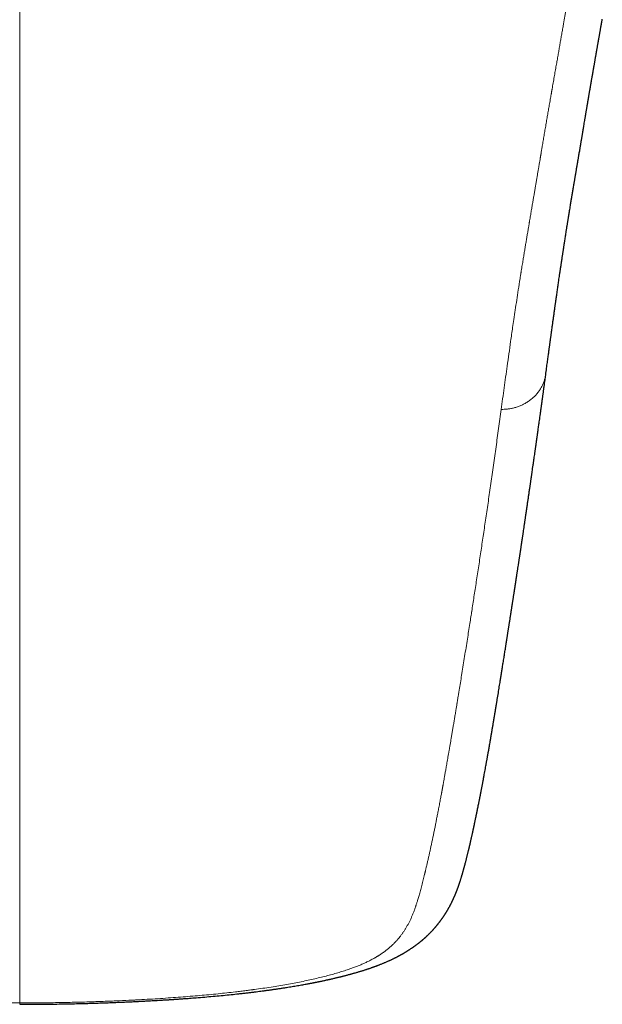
# Model space of a CAD drawing. Header units: millimetres. Extents: x 8 to 755, y 12 to 435.
# Tile 11 of 53: x 392 to 410, y 88 to 119. Entities that reach past the tile are written whole.
import ezdxf

# ---------------------------------------------------------------- set-up
doc = ezdxf.new("R2010")
doc.units = ezdxf.units.MM

msp = doc.modelspace()

# ---------------------------------------------------------------- linework, layer by layer
at = {"color": 252, "linetype": 'Continuous', "lineweight": 0}
for points, knots in [([(392, 137.5), (392, 137.156), (392, 136.469), (392, 135.45), (392, 134.439), (392, 133.439), (392, 132.448), (392, 131.485), (392, 130.55), (392, 129.642), (392, 128.742), (392, 127.85), (392, 126.967), (392, 126.092), (392, 125.225), (392, 124.367), (392, 123.517), (392, 122.679), (392, 121.855), (392, 121.043), (392, 120.239), (392, 119.438), (392, 118.64), (392, 117.845), (392, 117.058), (392, 116.278), (392, 115.511), (392, 114.756), (392, 114.013), (392, 113.277), (392, 112.543), (392, 111.812), (392, 111.084), (392, 110.363), (392, 109.649), (392, 108.943), (392, 108.245), (392, 107.54), (392, 106.829), (392, 106.114), (392, 105.406), (392, 104.706), (392, 104.015), (392, 103.344), (392, 102.693), (392, 102.063), (392, 101.439), (392, 100.823), (392, 100.213), (392, 99.61), (392, 99.014), (392, 98.424), (392, 97.84), (392, 97.266), (392, 96.703), (392, 96.15), (392, 95.605), (392, 95.095), (392, 94.619), (392, 94.177), (392, 93.742), (392, 93.315), (392, 92.896), (392, 92.494), (392, 92.108), (392, 91.739), (392, 91.379), (392, 91.028), (392, 90.706), (392, 90.412), (392, 90.143), (392, 89.883), (392, 89.629), (392, 89.384), (392, 89.151), (392, 88.93), (392, 88.72), (392, 88.517), (392, 88.321), (392, 88.196), (392, 88.134)], [0, 0, 0, 0, 0.014954, 0.029882, 0.044786, 0.059666, 0.074523, 0.089358, 0.103326, 0.117276, 0.131208, 0.145123, 0.159023, 0.172907, 0.186776, 0.200631, 0.214473, 0.228302, 0.241872, 0.255431, 0.26898, 0.282519, 0.296295, 0.310062, 0.32382, 0.337571, 0.351315, 0.364808, 0.378295, 0.391776, 0.405254, 0.419002, 0.432747, 0.446489, 0.460229, 0.473968, 0.487705, 0.501442, 0.515979, 0.530517, 0.545057, 0.559598, 0.574142, 0.58869, 0.602409, 0.616132, 0.62986, 0.643592, 0.65733, 0.671074, 0.684824, 0.698583, 0.712349, 0.726124, 0.73966, 0.753202, 0.766749, 0.7803, 0.7918, 0.803301, 0.814802, 0.826303, 0.837802, 0.849299, 0.860136, 0.87097, 0.881802, 0.892629, 0.903453, 0.912471, 0.921486, 0.930498, 0.939509, 0.948518, 0.957526, 0.96602, 0.974513, 0.983008, 0.991503, 1, 1, 1, 1]), ([(409.487, 121.698), (409.479, 121.644), (409.465, 121.537), (409.444, 121.379), (409.423, 121.227), (409.402, 121.08), (409.382, 120.939), (409.363, 120.804), (409.344, 120.677), (409.327, 120.559), (409.31, 120.448), (409.294, 120.343), (409.278, 120.242), (409.263, 120.145), (409.249, 120.053), (409.235, 119.966), (409.222, 119.883), (409.209, 119.804), (409.197, 119.73), (409.186, 119.66), (409.175, 119.596), (409.166, 119.537), (409.157, 119.483), (409.149, 119.433), (409.141, 119.388), (409.136, 119.356), (409.133, 119.339), (409.132, 119.333), (409.131, 119.328), (409.13, 119.322), (409.129, 119.317), (409.128, 119.312), (409.127, 119.306), (409.123, 119.28), (409.112, 119.215), (409.095, 119.115), (409.075, 118.998), (409.053, 118.873), (409.03, 118.737), (409.004, 118.588), (408.978, 118.44), (408.952, 118.293), (408.927, 118.147), (408.901, 117.998), (408.873, 117.844), (408.846, 117.686), (408.816, 117.52), (408.786, 117.347), (408.754, 117.165), (408.721, 116.979), (408.698, 116.844), (408.684, 116.762), (408.679, 116.735), (408.674, 116.708), (408.67, 116.68), (408.665, 116.653), (408.661, 116.629), (408.652, 116.581), (408.64, 116.51), (408.623, 116.414), (408.604, 116.299), (408.58, 116.162), (408.552, 116.002), (408.524, 115.838), (408.495, 115.669), (408.466, 115.5), (408.437, 115.332), (408.409, 115.164), (408.383, 115.012), (408.36, 114.877), (408.345, 114.79), (408.336, 114.733), (408.331, 114.708), (408.328, 114.686), (408.324, 114.665), (408.32, 114.643), (408.313, 114.597), (408.301, 114.527), (408.284, 114.43), (408.267, 114.328), (408.249, 114.222), (408.231, 114.112), (408.211, 113.998), (408.191, 113.879), (408.171, 113.757), (408.149, 113.631), (408.127, 113.5), (408.104, 113.365), (408.08, 113.226), (408.055, 113.081), (408.03, 112.931), (408.003, 112.776), (407.985, 112.665), (407.974, 112.603), (407.972, 112.592), (407.971, 112.582), (407.969, 112.573), (407.968, 112.563), (407.966, 112.553), (407.962, 112.529), (407.953, 112.476), (407.937, 112.382), (407.917, 112.261), (407.894, 112.126), (407.871, 111.987), (407.847, 111.844), (407.823, 111.698), (407.798, 111.548), (407.772, 111.389), (407.744, 111.221), (407.725, 111.101), (407.714, 111.034), (407.712, 111.024), (407.711, 111.013), (407.709, 111.003), (407.707, 110.992), (407.704, 110.969), (407.696, 110.919), (407.669, 110.754), (407.613, 110.395), (407.561, 110.053), (407.525, 109.814), (407.518, 109.767), (407.511, 109.717), (407.503, 109.665), (407.495, 109.612), (407.478, 109.495), (407.442, 109.249), (407.391, 108.891), (407.334, 108.487), (407.266, 108), (407.185, 107.417), (407.123, 106.967), (407.092, 106.742)], [0, 0, 0, 0, 0.009966, 0.019607, 0.028925, 0.037918, 0.046588, 0.054933, 0.062955, 0.070023, 0.07682, 0.083345, 0.089597, 0.095578, 0.101286, 0.106723, 0.111887, 0.11678, 0.121401, 0.12575, 0.129826, 0.133421, 0.136774, 0.139886, 0.142756, 0.145384, 0.145731, 0.146075, 0.146413, 0.146747, 0.147076, 0.1474, 0.14772, 0.148162, 0.152309, 0.159951, 0.167029, 0.174349, 0.183378, 0.192748, 0.202461, 0.211422, 0.220656, 0.230162, 0.239941, 0.249992, 0.260316, 0.271655, 0.283305, 0.295267, 0.307541, 0.309294, 0.311053, 0.312819, 0.31459, 0.316368, 0.318034, 0.319214, 0.325786, 0.331771, 0.337866, 0.347994, 0.358413, 0.369121, 0.38012, 0.391408, 0.402205, 0.413256, 0.424559, 0.432157, 0.439866, 0.441903, 0.443411, 0.444819, 0.446245, 0.447689, 0.449152, 0.455279, 0.461711, 0.468448, 0.475489, 0.482836, 0.490487, 0.498359, 0.506529, 0.514998, 0.523766, 0.532832, 0.542197, 0.551861, 0.562094, 0.572641, 0.583503, 0.584571, 0.585219, 0.585867, 0.586518, 0.58717, 0.587823, 0.588479, 0.592113, 0.598725, 0.60768, 0.616911, 0.626418, 0.636199, 0.646256, 0.656589, 0.667197, 0.679157, 0.691449, 0.692223, 0.692951, 0.69368, 0.694408, 0.695137, 0.695865, 0.699299, 0.70543, 0.730296, 0.774641, 0.777589, 0.780854, 0.784568, 0.788282, 0.791996, 0.79571, 0.813218, 0.844481, 0.872394, 0.900306, 0.950151, 1, 1, 1, 1]), ([(407.092, 106.742), (407.125, 106.743), (407.19, 106.746), (407.29, 106.754), (407.393, 106.768), (407.498, 106.791), (407.604, 106.824), (407.711, 106.866), (407.816, 106.917), (407.918, 106.977), (408.015, 107.046), (408.105, 107.121), (408.186, 107.203), (408.259, 107.29), (408.322, 107.383), (408.376, 107.48), (408.421, 107.58), (408.456, 107.683), (408.479, 107.775), (408.487, 107.833), (408.49, 107.855)], [0, 0, 0, 0, 0.047273, 0.095604, 0.145759, 0.198176, 0.252979, 0.309993, 0.368794, 0.428795, 0.489348, 0.549871, 0.609959, 0.669497, 0.728708, 0.787839, 0.846857, 0.905519, 0.963476, 1, 1, 1, 1]), ([(392, 88.134), (391.997, 88.134), (391.989, 88.134), (391.975, 88.134), (391.957, 88.134), (391.931, 88.134), (391.897, 88.134), (391.854, 88.134), (391.799, 88.134), (391.731, 88.134), (391.65, 88.134), (391.558, 88.135), (391.455, 88.136), (391.345, 88.137), (391.228, 88.138), (391.103, 88.139), (390.969, 88.141), (390.827, 88.143), (390.675, 88.146), (390.517, 88.149), (390.353, 88.153), (390.185, 88.157), (390.009, 88.162), (389.824, 88.167), (389.627, 88.173), (389.418, 88.181), (389.196, 88.189), (388.966, 88.199), (388.727, 88.21), (388.479, 88.222), (388.228, 88.235), (387.973, 88.249), (387.717, 88.264), (387.453, 88.281), (387.181, 88.3), (386.922, 88.319), (386.677, 88.339), (386.445, 88.358), (386.209, 88.379), (385.969, 88.402), (385.725, 88.426), (385.477, 88.453), (385.226, 88.481), (384.982, 88.511), (384.745, 88.542), (384.515, 88.573), (384.284, 88.607), (384.052, 88.642), (383.821, 88.681), (383.589, 88.721), (383.366, 88.763), (383.153, 88.805), (382.949, 88.847), (382.748, 88.892), (382.55, 88.939), (382.369, 88.985), (382.207, 89.028), (382.06, 89.07), (381.917, 89.112), (381.778, 89.156), (381.64, 89.203), (381.504, 89.252), (381.371, 89.304), (381.243, 89.358), (381.122, 89.413), (381.007, 89.47), (380.892, 89.532), (380.779, 89.598), (380.667, 89.67), (380.564, 89.743), (380.469, 89.817), (380.382, 89.891), (380.302, 89.965), (380.227, 90.04), (380.156, 90.118), (380.09, 90.196), (380.025, 90.281), (379.961, 90.372), (379.898, 90.47), (379.841, 90.569), (379.784, 90.677), (379.728, 90.794), (379.675, 90.92), (379.626, 91.049), (379.581, 91.181), (379.538, 91.316), (379.494, 91.464), (379.448, 91.627), (379.4, 91.804), (379.353, 91.987), (379.306, 92.174), (379.26, 92.366), (379.214, 92.564), (379.178, 92.724), (379.152, 92.845), (379.134, 92.925), (379.117, 93.006), (379.099, 93.087), (379.082, 93.17), (379.064, 93.252), (379.047, 93.333), (379.019, 93.469), (378.98, 93.66), (378.93, 93.909), (378.881, 94.159), (378.833, 94.41), (378.786, 94.661), (378.74, 94.911), (378.695, 95.159), (378.651, 95.407), (378.608, 95.654), (378.564, 95.904), (378.52, 96.159), (378.476, 96.416), (378.433, 96.672), (378.391, 96.926), (378.349, 97.178), (378.309, 97.423), (378.269, 97.662), (378.232, 97.893), (378.195, 98.122), (378.158, 98.349), (378.122, 98.574), (378.086, 98.797), (378.051, 99.017), (378.016, 99.235), (377.982, 99.45), (377.948, 99.662), (377.915, 99.87), (377.883, 100.074), (377.852, 100.276), (377.821, 100.476), (377.79, 100.676), (377.759, 100.873), (377.729, 101.068), (377.7, 101.261), (377.671, 101.449), (377.643, 101.634), (377.615, 101.815), (377.588, 101.993), (377.562, 102.169), (377.536, 102.344), (377.51, 102.517), (377.485, 102.687), (377.46, 102.854), (377.436, 103.017), (377.412, 103.178), (377.388, 103.339), (377.365, 103.5), (377.341, 103.66), (377.319, 103.817), (377.296, 103.97), (377.275, 104.12), (377.254, 104.266), (377.234, 104.408), (377.213, 104.548), (377.194, 104.687), (377.174, 104.824), (377.155, 104.956), (377.137, 105.084), (377.12, 105.208), (377.103, 105.328), (377.087, 105.443), (377.071, 105.553), (377.057, 105.66), (377.042, 105.762), (377.029, 105.859), (377.016, 105.95), (377.004, 106.036), (376.993, 106.115), (376.983, 106.191), (376.973, 106.262), (376.964, 106.329), (376.956, 106.391), (376.948, 106.448), (376.94, 106.502), (376.934, 106.552), (376.927, 106.597), (376.922, 106.639), (376.917, 106.677), (376.912, 106.71), (376.909, 106.732), (376.908, 106.742)], [0, 0, 0, 0, 0.000164, 0.000398, 0.000701, 0.001073, 0.001676, 0.002403, 0.003253, 0.004436, 0.005795, 0.007333, 0.009047, 0.010939, 0.012866, 0.014946, 0.017182, 0.019572, 0.022116, 0.024815, 0.027501, 0.030324, 0.033283, 0.036379, 0.039612, 0.043189, 0.046918, 0.050799, 0.05483, 0.059012, 0.063343, 0.067563, 0.071915, 0.076403, 0.081027, 0.085791, 0.089682, 0.093667, 0.097747, 0.101922, 0.106191, 0.11055, 0.114995, 0.119523, 0.123658, 0.127857, 0.13212, 0.136452, 0.140857, 0.145339, 0.149905, 0.154041, 0.158234, 0.162478, 0.166768, 0.171102, 0.174538, 0.178002, 0.181495, 0.18502, 0.188581, 0.192402, 0.19628, 0.200224, 0.204223, 0.208255, 0.212311, 0.217128, 0.221986, 0.226893, 0.231854, 0.236624, 0.241449, 0.246329, 0.251266, 0.256256, 0.261296, 0.267295, 0.273351, 0.27946, 0.285627, 0.293047, 0.300559, 0.308166, 0.315869, 0.323667, 0.331558, 0.341326, 0.351233, 0.361279, 0.371465, 0.381792, 0.392259, 0.402867, 0.406988, 0.41113, 0.415293, 0.419477, 0.423682, 0.427907, 0.432064, 0.43604, 0.448445, 0.460711, 0.473013, 0.485171, 0.497186, 0.509055, 0.520779, 0.532358, 0.54379, 0.555078, 0.566932, 0.578624, 0.590153, 0.60152, 0.612726, 0.623771, 0.634038, 0.644162, 0.654144, 0.663985, 0.673683, 0.68324, 0.692656, 0.701931, 0.711064, 0.720057, 0.728752, 0.737312, 0.745736, 0.754025, 0.762326, 0.770486, 0.778506, 0.786386, 0.794126, 0.801591, 0.808921, 0.816115, 0.823174, 0.830238, 0.837161, 0.843944, 0.850585, 0.857086, 0.863445, 0.869664, 0.876121, 0.882418, 0.888556, 0.894536, 0.900356, 0.906017, 0.911519, 0.916863, 0.92229, 0.927542, 0.932621, 0.937524, 0.942253, 0.946808, 0.951188, 0.955394, 0.959426, 0.963283, 0.966965, 0.970473, 0.973621, 0.976613, 0.979451, 0.982133, 0.98466, 0.98695, 0.989096, 0.991097, 0.992954, 0.994667, 0.996209, 0.997612, 0.998875, 1, 1, 1, 1]), ([(392, 88.134), (392.176, 88.134), (392.527, 88.135), (393.053, 88.141), (393.578, 88.151), (394.081, 88.164), (394.562, 88.18), (395.003, 88.197), (395.306, 88.211), (395.471, 88.219), (395.516, 88.222), (395.561, 88.224), (395.606, 88.226), (395.652, 88.228), (395.697, 88.231), (395.84, 88.238), (396.078, 88.252), (396.408, 88.272), (396.729, 88.294), (397.042, 88.317), (397.346, 88.341), (397.641, 88.366), (397.931, 88.392), (398.214, 88.42), (398.491, 88.45), (398.729, 88.476), (398.931, 88.501), (399.092, 88.521), (399.202, 88.535), (399.263, 88.543), (399.282, 88.545), (399.3, 88.548), (399.319, 88.55), (399.337, 88.553), (399.438, 88.567), (399.62, 88.592), (399.877, 88.631), (400.126, 88.671), (400.367, 88.713), (400.601, 88.755), (400.827, 88.799), (401.044, 88.845), (401.254, 88.892), (401.456, 88.94), (401.65, 88.989), (401.836, 89.039), (402.014, 89.091), (402.184, 89.144), (402.335, 89.194), (402.468, 89.242), (402.586, 89.287), (402.699, 89.333), (402.808, 89.381), (402.916, 89.432), (403.024, 89.487), (403.1, 89.529), (403.148, 89.556), (403.168, 89.567), (403.188, 89.579), (403.207, 89.591), (403.227, 89.603), (403.246, 89.615), (403.265, 89.627), (403.31, 89.655), (403.379, 89.702), (403.468, 89.767), (403.554, 89.835), (403.636, 89.907), (403.714, 89.981), (403.773, 90.041), (403.816, 90.087), (403.84, 90.114), (403.862, 90.14), (403.881, 90.162), (403.9, 90.185), (403.919, 90.209), (403.948, 90.247), (403.988, 90.3), (404.036, 90.37), (404.083, 90.443), (404.129, 90.519), (404.173, 90.599), (404.216, 90.681), (404.257, 90.766), (404.296, 90.855), (404.334, 90.947), (404.368, 91.035), (404.393, 91.104), (404.406, 91.142), (404.41, 91.156), (404.411, 91.159), (404.413, 91.163), (404.414, 91.166), (404.418, 91.179), (404.426, 91.203), (404.438, 91.24), (404.451, 91.281), (404.465, 91.326), (404.481, 91.378), (404.499, 91.439), (404.519, 91.508), (404.539, 91.58), (404.56, 91.656), (404.582, 91.736), (404.604, 91.82), (404.627, 91.907), (404.649, 91.994), (404.671, 92.081), (404.686, 92.144), (404.696, 92.186), (404.701, 92.206), (404.706, 92.226), (404.711, 92.246), (404.716, 92.265), (404.72, 92.282), (404.73, 92.324), (404.746, 92.394), (404.77, 92.495), (404.794, 92.6), (404.818, 92.707), (404.843, 92.818), (404.868, 92.93), (404.892, 93.044), (404.917, 93.158), (404.941, 93.275), (404.966, 93.396), (404.992, 93.519), (405.018, 93.646), (405.044, 93.776), (405.07, 93.91), (405.097, 94.046), (405.125, 94.191), (405.154, 94.344), (405.184, 94.5), (405.207, 94.624), (405.222, 94.705), (405.228, 94.737), (405.23, 94.749), (405.231, 94.752), (405.231, 94.756), (405.232, 94.759), (405.232, 94.762), (405.233, 94.765), (405.234, 94.771), (405.236, 94.781), (405.239, 94.796), (405.242, 94.813), (405.246, 94.834), (405.25, 94.857), (405.255, 94.884), (405.26, 94.914), (405.266, 94.947), (405.273, 94.984), (405.28, 95.023), (405.287, 95.066), (405.296, 95.112), (405.305, 95.161), (405.314, 95.215), (405.325, 95.273), (405.336, 95.335), (405.347, 95.4), (405.359, 95.469), (405.372, 95.543), (405.386, 95.623), (405.401, 95.708), (405.417, 95.798), (405.433, 95.892), (405.45, 95.99), (405.468, 96.091), (405.486, 96.196), (405.504, 96.305), (405.524, 96.419), (405.544, 96.538), (405.565, 96.663), (405.587, 96.791), (405.609, 96.925), (405.632, 97.063), (405.656, 97.205), (405.677, 97.336), (405.694, 97.435), (405.702, 97.487), (405.705, 97.505), (405.706, 97.508), (405.706, 97.512), (405.707, 97.515), (405.707, 97.518), (405.712, 97.547), (405.724, 97.622), (405.75, 97.782), (405.797, 98.069), (405.865, 98.486), (405.947, 98.999), (406.03, 99.52), (406.095, 99.936), (406.137, 100.202), (406.154, 100.31), (406.16, 100.35), (406.162, 100.363), (406.164, 100.375), (406.166, 100.388), (406.168, 100.4), (406.181, 100.483), (406.205, 100.638), (406.24, 100.868), (406.277, 101.103), (406.313, 101.343), (406.351, 101.588), (406.389, 101.839), (406.426, 102.087), (406.463, 102.334), (406.5, 102.578), (406.537, 102.827), (406.574, 103.081), (406.612, 103.339), (406.651, 103.603), (406.69, 103.871), (406.729, 104.144), (406.769, 104.422), (406.809, 104.706), (406.85, 104.994), (406.891, 105.282), (406.931, 105.569), (406.971, 105.855), (407.011, 106.146), (407.051, 106.442), (407.078, 106.642), (407.092, 106.742)], [0, 0, 0, 0, 0.008809, 0.017606, 0.026394, 0.035177, 0.042905, 0.050636, 0.057443, 0.058207, 0.058971, 0.059736, 0.060501, 0.061265, 0.06203, 0.062795, 0.06852, 0.074115, 0.079583, 0.084924, 0.09014, 0.095234, 0.100207, 0.105189, 0.110048, 0.114788, 0.117852, 0.120866, 0.123477, 0.123816, 0.124155, 0.124493, 0.12483, 0.125167, 0.125503, 0.130366, 0.135152, 0.139865, 0.144509, 0.149088, 0.15361, 0.158077, 0.162497, 0.166873, 0.171213, 0.175522, 0.179806, 0.184072, 0.188324, 0.191657, 0.195031, 0.198452, 0.201923, 0.205448, 0.209392, 0.21341, 0.214208, 0.21501, 0.215814, 0.216622, 0.217432, 0.218246, 0.219063, 0.219883, 0.224105, 0.228468, 0.232977, 0.237633, 0.242439, 0.247399, 0.249309, 0.251241, 0.252696, 0.254135, 0.255592, 0.257067, 0.258561, 0.262767, 0.267114, 0.271671, 0.276375, 0.281227, 0.286228, 0.291378, 0.296677, 0.302126, 0.307726, 0.312237, 0.314252, 0.314464, 0.31465, 0.314836, 0.315023, 0.315211, 0.317154, 0.319167, 0.321653, 0.324238, 0.326922, 0.33067, 0.334594, 0.338696, 0.342974, 0.347429, 0.35206, 0.356869, 0.361854, 0.366387, 0.371058, 0.372125, 0.373199, 0.37428, 0.375368, 0.376463, 0.377356, 0.378028, 0.383257, 0.388626, 0.394135, 0.399783, 0.40557, 0.411496, 0.417212, 0.423051, 0.429015, 0.435102, 0.441313, 0.447648, 0.454107, 0.46069, 0.467396, 0.474226, 0.481882, 0.489688, 0.496681, 0.499794, 0.501172, 0.501326, 0.501481, 0.501636, 0.501791, 0.501946, 0.502101, 0.502257, 0.502822, 0.503519, 0.504347, 0.505305, 0.506395, 0.50768, 0.50911, 0.510684, 0.512402, 0.514265, 0.516272, 0.518424, 0.52072, 0.52328, 0.525999, 0.528876, 0.531912, 0.535106, 0.538458, 0.542231, 0.546186, 0.550323, 0.554643, 0.559144, 0.563743, 0.568517, 0.573467, 0.578592, 0.584002, 0.589596, 0.595371, 0.60133, 0.607471, 0.613794, 0.620299, 0.624883, 0.626927, 0.627102, 0.627246, 0.62739, 0.627534, 0.627678, 0.627822, 0.631329, 0.637598, 0.648815, 0.668914, 0.691858, 0.714914, 0.735297, 0.744294, 0.748257, 0.748777, 0.749296, 0.749815, 0.750335, 0.750854, 0.751374, 0.760682, 0.770161, 0.779812, 0.789635, 0.79963, 0.809796, 0.820134, 0.829762, 0.839534, 0.84945, 0.85951, 0.869715, 0.880063, 0.890557, 0.901194, 0.911975, 0.922901, 0.933971, 0.945186, 0.955892, 0.966726, 0.977689, 0.98878, 1, 1, 1, 1]), ([(392, 88.134), (392, 88.127), (392, 88.114), (392, 88.099), (392, 88.091), (392, 88.092), (392, 88.092)], [0, 0, 0, 0, 0.272631, 0.551984, 0.842964, 1, 1, 1, 1])]:
    msp.add_open_spline(points, degree=3, knots=knots, dxfattribs=at)
at = {"color": 7, "linetype": 'Continuous', "lineweight": 30}
for points, knots in [([(408.491, 107.855), (408.492, 107.864), (408.498, 107.906), (408.508, 107.981), (408.521, 108.078), (408.534, 108.171), (408.546, 108.258), (408.557, 108.339), (408.567, 108.414), (408.576, 108.483), (408.585, 108.547), (408.593, 108.607), (408.6, 108.66), (408.607, 108.706), (408.612, 108.745), (408.617, 108.78), (408.621, 108.811), (408.625, 108.838), (408.628, 108.859), (408.63, 108.875), (408.632, 108.888), (408.633, 108.898), (408.635, 108.91), (408.637, 108.925), (408.639, 108.944), (408.643, 108.969), (408.647, 108.998), (408.651, 109.033), (408.657, 109.071), (408.662, 109.11), (408.667, 109.149), (408.674, 109.196), (408.682, 109.252), (408.69, 109.316), (408.699, 109.374), (408.706, 109.427), (408.713, 109.478), (408.72, 109.529), (408.728, 109.583), (408.735, 109.638), (408.744, 109.697), (408.752, 109.76), (408.761, 109.825), (408.77, 109.889), (408.778, 109.946), (408.786, 109.996), (408.792, 110.04), (408.798, 110.081), (408.802, 110.115), (408.806, 110.14), (408.808, 110.158), (408.811, 110.173), (408.812, 110.185), (408.814, 110.198), (408.816, 110.211), (408.819, 110.229), (408.822, 110.253), (408.826, 110.284), (408.832, 110.32), (408.839, 110.372), (408.848, 110.438), (408.86, 110.516), (408.87, 110.591), (408.881, 110.663), (408.892, 110.74), (408.904, 110.822), (408.917, 110.91), (408.927, 110.981), (408.935, 111.034), (408.94, 111.068), (408.945, 111.101), (408.95, 111.131), (408.953, 111.156), (408.956, 111.176), (408.959, 111.193), (408.961, 111.207), (408.963, 111.222), (408.966, 111.24), (408.969, 111.261), (408.973, 111.285), (408.977, 111.313), (408.981, 111.343), (408.988, 111.384), (408.995, 111.435), (409.004, 111.494), (409.012, 111.55), (409.02, 111.602), (409.028, 111.65), (409.034, 111.694), (409.04, 111.731), (409.044, 111.759), (409.048, 111.781), (409.051, 111.802), (409.054, 111.821), (409.057, 111.842), (409.061, 111.867), (409.065, 111.897), (409.071, 111.932), (409.077, 111.969), (409.084, 112.018), (409.093, 112.078), (409.105, 112.149), (409.115, 112.218), (409.125, 112.282), (409.134, 112.339), (409.143, 112.391), (409.151, 112.442), (409.159, 112.494), (409.167, 112.544), (409.174, 112.588), (409.18, 112.626), (409.186, 112.661), (409.192, 112.701), (409.198, 112.739), (409.203, 112.772), (409.208, 112.8), (409.212, 112.824), (409.215, 112.846), (409.218, 112.864), (409.221, 112.878), (409.223, 112.891), (409.225, 112.905), (409.228, 112.921), (409.231, 112.94), (409.234, 112.962), (409.238, 112.986), (409.246, 113.032), (409.256, 113.095), (409.269, 113.171), (409.28, 113.24), (409.29, 113.302), (409.3, 113.359), (409.308, 113.409), (409.315, 113.452), (409.321, 113.487), (409.326, 113.518), (409.33, 113.542), (409.333, 113.558), (409.335, 113.57), (409.337, 113.579), (409.338, 113.588), (409.34, 113.597), (409.341, 113.608), (409.344, 113.622), (409.347, 113.642), (409.351, 113.666), (409.356, 113.695), (409.363, 113.738), (409.372, 113.792), (409.383, 113.853), (409.392, 113.908), (409.401, 113.958), (409.408, 114.004), (409.415, 114.045), (409.421, 114.079), (409.426, 114.108), (409.431, 114.134), (409.435, 114.163), (409.441, 114.194), (409.447, 114.228), (409.454, 114.271), (409.463, 114.322), (409.473, 114.38), (409.482, 114.435), (409.491, 114.489), (409.5, 114.539), (409.508, 114.588), (409.516, 114.637), (409.526, 114.692), (409.536, 114.753), (409.548, 114.821), (409.558, 114.88), (409.566, 114.929), (409.572, 114.965), (409.577, 114.998), (409.583, 115.028), (409.588, 115.06), (409.594, 115.096), (409.601, 115.137), (409.608, 115.181), (409.616, 115.226), (409.623, 115.27), (409.63, 115.313), (409.637, 115.354), (409.644, 115.394), (409.65, 115.43), (409.655, 115.462), (409.66, 115.489), (409.664, 115.513), (409.668, 115.539), (409.673, 115.568), (409.679, 115.6), (409.687, 115.651), (409.698, 115.718), (409.71, 115.787), (409.719, 115.842), (409.725, 115.881), (409.731, 115.917), (409.737, 115.951), (409.742, 115.983), (409.748, 116.016), (409.754, 116.052), (409.76, 116.09), (409.767, 116.128), (409.773, 116.163), (409.778, 116.197), (409.784, 116.231), (409.789, 116.263), (409.794, 116.293), (409.799, 116.32), (409.804, 116.349), (409.809, 116.378), (409.813, 116.406), (409.818, 116.43), (409.821, 116.451), (409.824, 116.469), (409.827, 116.483), (409.829, 116.496), (409.831, 116.512), (409.835, 116.532), (409.839, 116.559), (409.845, 116.591), (409.851, 116.627), (409.858, 116.668), (409.865, 116.711), (409.873, 116.757), (409.88, 116.799), (409.887, 116.839), (409.893, 116.874), (409.899, 116.906), (409.903, 116.932), (409.907, 116.953), (409.909, 116.968), (409.911, 116.981), (409.914, 116.996), (409.917, 117.015), (409.921, 117.039), (409.926, 117.066), (409.931, 117.095), (409.938, 117.134), (409.946, 117.182), (409.956, 117.238), (409.966, 117.297), (409.975, 117.346), (409.982, 117.385), (409.986, 117.41), (409.99, 117.431), (409.993, 117.448), (409.995, 117.464), (409.999, 117.483), (410.003, 117.509), (410.009, 117.542), (410.016, 117.58), (410.023, 117.62), (410.03, 117.664), (410.038, 117.71), (410.046, 117.753), (410.053, 117.793), (410.059, 117.827), (410.065, 117.859), (410.069, 117.885), (410.073, 117.906), (410.076, 117.923), (410.079, 117.939), (410.082, 117.96), (410.087, 117.985), (410.092, 118.015), (410.098, 118.048), (410.104, 118.083), (410.11, 118.118), (410.116, 118.153), (410.123, 118.189), (410.129, 118.223), (410.134, 118.254), (410.139, 118.281), (410.143, 118.305), (410.148, 118.329), (410.152, 118.354), (410.157, 118.384), (410.163, 118.418), (410.17, 118.455), (410.177, 118.494), (410.184, 118.535), (410.191, 118.575), (410.198, 118.614), (410.204, 118.649), (410.211, 118.689), (410.22, 118.738), (410.228, 118.782), (410.233, 118.814), (410.237, 118.836), (410.242, 118.864), (410.248, 118.896), (410.255, 118.933), (410.259, 118.96), (410.262, 118.974)], [0, 0, 0, 0, 0.002493, 0.012354, 0.021734, 0.030631, 0.039046, 0.04698, 0.05402, 0.060632, 0.066817, 0.072574, 0.077904, 0.082019, 0.085807, 0.089189, 0.092159, 0.094719, 0.096868, 0.098268, 0.099415, 0.100314, 0.101348, 0.10276, 0.10455, 0.106933, 0.109766, 0.113048, 0.116766, 0.120556, 0.12425, 0.127847, 0.134192, 0.140214, 0.145913, 0.150728, 0.155421, 0.160292, 0.165354, 0.170605, 0.176046, 0.182074, 0.188316, 0.194445, 0.200236, 0.204548, 0.208652, 0.212547, 0.216214, 0.218068, 0.219694, 0.221093, 0.222264, 0.22329, 0.22452, 0.225995, 0.228423, 0.231314, 0.234668, 0.238484, 0.245956, 0.253198, 0.260192, 0.266937, 0.273434, 0.281638, 0.289848, 0.298113, 0.301342, 0.304578, 0.307698, 0.310422, 0.312742, 0.314656, 0.316168, 0.317259, 0.318638, 0.320303, 0.322256, 0.324496, 0.327022, 0.329836, 0.332773, 0.338524, 0.343946, 0.34904, 0.353806, 0.358244, 0.362337, 0.366032, 0.368229, 0.370255, 0.372109, 0.373807, 0.375655, 0.377778, 0.380633, 0.383869, 0.387333, 0.390845, 0.39723, 0.403762, 0.41023, 0.416303, 0.421142, 0.425777, 0.430462, 0.435214, 0.439833, 0.444161, 0.447007, 0.450221, 0.453818, 0.457798, 0.460469, 0.462964, 0.465198, 0.46717, 0.468881, 0.470055, 0.47109, 0.472289, 0.473744, 0.475455, 0.477422, 0.479645, 0.4821, 0.489677, 0.496775, 0.502708, 0.508259, 0.513428, 0.518212, 0.521774, 0.524948, 0.527733, 0.530129, 0.53123, 0.532223, 0.53311, 0.533891, 0.534573, 0.535413, 0.536781, 0.538541, 0.540695, 0.543241, 0.546181, 0.552154, 0.557746, 0.562499, 0.566936, 0.571032, 0.574725, 0.578012, 0.580064, 0.58236, 0.584914, 0.587724, 0.590791, 0.593941, 0.599188, 0.604282, 0.60922, 0.613928, 0.618368, 0.622563, 0.626879, 0.631444, 0.637097, 0.643, 0.649148, 0.652715, 0.655922, 0.658764, 0.661245, 0.664002, 0.667175, 0.670764, 0.674733, 0.678735, 0.682689, 0.686371, 0.69001, 0.693542, 0.696758, 0.699643, 0.701793, 0.703847, 0.706142, 0.708693, 0.711502, 0.714568, 0.721975, 0.729214, 0.732833, 0.736282, 0.739472, 0.742403, 0.745117, 0.747975, 0.751129, 0.754567, 0.757934, 0.761062, 0.763951, 0.766814, 0.770048, 0.772277, 0.774656, 0.777186, 0.779852, 0.782338, 0.784445, 0.786271, 0.787817, 0.789083, 0.790103, 0.791188, 0.793182, 0.795527, 0.798225, 0.801504, 0.80506, 0.808824, 0.812793, 0.81697, 0.820016, 0.823158, 0.826048, 0.828476, 0.830058, 0.831354, 0.832398, 0.833497, 0.835293, 0.837352, 0.839676, 0.842264, 0.845089, 0.849776, 0.854659, 0.859736, 0.864996, 0.867523, 0.869684, 0.87148, 0.872911, 0.874141, 0.875526, 0.877973, 0.880813, 0.884047, 0.887594, 0.891334, 0.895268, 0.899394, 0.90239, 0.905452, 0.908229, 0.910618, 0.912224, 0.91359, 0.914917, 0.916383, 0.918718, 0.921338, 0.924183, 0.927087, 0.930041, 0.933045, 0.936098, 0.939089, 0.941744, 0.94405, 0.945975, 0.947854, 0.949972, 0.952327, 0.955269, 0.958382, 0.961648, 0.965066, 0.968568, 0.971786, 0.974665, 0.977238, 0.981717, 0.986396, 0.987779, 0.989511, 0.991598, 0.994042, 0.996843, 1, 1, 1, 1]), ([(392, 88.091), (392.075, 88.091), (392.243, 88.091), (392.502, 88.092), (392.775, 88.095), (393.038, 88.098), (393.293, 88.102), (393.539, 88.106), (393.779, 88.112), (394.014, 88.118), (394.243, 88.124), (394.461, 88.131), (394.67, 88.138), (394.869, 88.146), (395.059, 88.153), (395.238, 88.161), (395.407, 88.168), (395.567, 88.175), (395.717, 88.183), (395.857, 88.19), (395.985, 88.196), (396.101, 88.203), (396.207, 88.209), (396.304, 88.214), (396.392, 88.219), (396.473, 88.224), (396.546, 88.229), (396.612, 88.233), (396.668, 88.236), (396.714, 88.239), (396.75, 88.241), (396.777, 88.243), (396.796, 88.244), (396.811, 88.245), (396.826, 88.246), (396.845, 88.248), (396.873, 88.249), (396.91, 88.252), (396.957, 88.255), (397.012, 88.259), (397.078, 88.264), (397.152, 88.269), (397.235, 88.275), (397.327, 88.282), (397.426, 88.289), (397.584, 88.302), (397.797, 88.319), (398.059, 88.342), (398.315, 88.365), (398.564, 88.39), (398.77, 88.412), (398.937, 88.43), (399.066, 88.444), (399.189, 88.459), (399.305, 88.473), (399.412, 88.486), (399.509, 88.498), (399.586, 88.508), (399.645, 88.516), (399.687, 88.521), (399.727, 88.527), (399.764, 88.532), (399.8, 88.537), (399.837, 88.542), (399.874, 88.547), (399.912, 88.552), (399.951, 88.558), (399.992, 88.564), (400.04, 88.57), (400.092, 88.578), (400.166, 88.589), (400.257, 88.603), (400.389, 88.623), (400.54, 88.648), (400.708, 88.676), (400.842, 88.7), (400.942, 88.718), (401.008, 88.73), (401.065, 88.741), (401.114, 88.75), (401.155, 88.758), (401.182, 88.763), (401.2, 88.767), (401.209, 88.769), (401.217, 88.77), (401.225, 88.772), (401.236, 88.774), (401.252, 88.777), (401.274, 88.781), (401.301, 88.787), (401.331, 88.793), (401.362, 88.799), (401.4, 88.807), (401.443, 88.816), (401.492, 88.826), (401.537, 88.836), (401.579, 88.845), (401.611, 88.852), (401.635, 88.857), (401.652, 88.861), (401.669, 88.864), (401.687, 88.868), (401.711, 88.874), (401.74, 88.88), (401.772, 88.887), (401.81, 88.896), (401.853, 88.906), (401.9, 88.917), (401.944, 88.928), (401.983, 88.937), (402.015, 88.945), (402.042, 88.951), (402.064, 88.957), (402.086, 88.962), (402.11, 88.968), (402.141, 88.976), (402.179, 88.986), (402.222, 88.997), (402.266, 89.009), (402.306, 89.019), (402.34, 89.029), (402.367, 89.036), (402.391, 89.042), (402.416, 89.049), (402.448, 89.058), (402.487, 89.069), (402.531, 89.082), (402.576, 89.095), (402.621, 89.108), (402.663, 89.121), (402.702, 89.133), (402.739, 89.144), (402.777, 89.156), (402.814, 89.168), (402.849, 89.179), (402.881, 89.19), (402.913, 89.2), (402.946, 89.211), (402.981, 89.223), (403.014, 89.235), (403.046, 89.246), (403.078, 89.257), (403.109, 89.268), (403.135, 89.278), (403.159, 89.287), (403.182, 89.295), (403.208, 89.305), (403.235, 89.315), (403.263, 89.326), (403.295, 89.339), (403.332, 89.353), (403.37, 89.368), (403.405, 89.383), (403.441, 89.398), (403.479, 89.415), (403.521, 89.433), (403.56, 89.45), (403.595, 89.466), (403.625, 89.48), (403.653, 89.493), (403.681, 89.507), (403.709, 89.52), (403.736, 89.533), (403.76, 89.545), (403.78, 89.555), (403.798, 89.564), (403.817, 89.574), (403.838, 89.585), (403.859, 89.596), (403.879, 89.607), (403.897, 89.617), (403.913, 89.625), (403.928, 89.633), (403.942, 89.641), (403.957, 89.649), (403.974, 89.659), (403.995, 89.671), (404.015, 89.683), (404.034, 89.694), (404.051, 89.703), (404.067, 89.713), (404.084, 89.723), (404.104, 89.735), (404.124, 89.747), (404.142, 89.758), (404.159, 89.769), (404.175, 89.779), (404.192, 89.79), (404.211, 89.802), (404.231, 89.815), (404.254, 89.83), (404.277, 89.846), (404.3, 89.861), (404.32, 89.875), (404.337, 89.887), (404.353, 89.898), (404.369, 89.909), (404.384, 89.92), (404.401, 89.932), (404.419, 89.945), (404.435, 89.958), (404.45, 89.968), (404.463, 89.978), (404.476, 89.988), (404.491, 90), (404.507, 90.012), (404.52, 90.023), (404.532, 90.032), (404.543, 90.041), (404.553, 90.049), (404.562, 90.056), (404.572, 90.064), (404.582, 90.073), (404.596, 90.084), (404.612, 90.097), (404.63, 90.113), (404.647, 90.127), (404.662, 90.14), (404.675, 90.151), (404.685, 90.161), (404.695, 90.169), (404.703, 90.176), (404.711, 90.184), (404.72, 90.191), (404.73, 90.201), (404.743, 90.212), (404.757, 90.226), (404.771, 90.239), (404.785, 90.252), (404.798, 90.264), (404.812, 90.278), (404.828, 90.293), (404.843, 90.309), (404.856, 90.322), (404.867, 90.333), (404.876, 90.341), (404.884, 90.35), (404.893, 90.359), (404.904, 90.371), (404.917, 90.385), (404.933, 90.401), (404.949, 90.418), (404.964, 90.435), (404.977, 90.449), (404.989, 90.463), (405, 90.475), (405.01, 90.487), (405.021, 90.499), (405.031, 90.511), (405.041, 90.522), (405.049, 90.531), (405.056, 90.54), (405.064, 90.55), (405.074, 90.561), (405.085, 90.575), (405.096, 90.589), (405.107, 90.602), (405.116, 90.614), (405.127, 90.627), (405.14, 90.643), (405.154, 90.662), (405.169, 90.681), (405.182, 90.699), (405.194, 90.714), (405.205, 90.729), (405.215, 90.743), (405.226, 90.758), (405.236, 90.773), (405.247, 90.788), (405.256, 90.801), (405.263, 90.811), (405.269, 90.819), (405.275, 90.828), (405.282, 90.838), (405.29, 90.85), (405.298, 90.862), (405.305, 90.873), (405.311, 90.882), (405.317, 90.891), (405.325, 90.903), (405.334, 90.918), (405.346, 90.936), (405.357, 90.953), (405.368, 90.971), (405.377, 90.986), (405.386, 91.001), (405.394, 91.014), (405.403, 91.029), (405.412, 91.045), (405.422, 91.061), (405.431, 91.077), (405.438, 91.09), (405.445, 91.102), (405.452, 91.116), (405.462, 91.133), (405.472, 91.151), (405.482, 91.169), (405.49, 91.185), (405.498, 91.2), (405.506, 91.216), (405.515, 91.233), (405.524, 91.251), (405.533, 91.269), (405.541, 91.285), (405.549, 91.3), (405.556, 91.315), (405.565, 91.333), (405.574, 91.352), (405.583, 91.373), (405.593, 91.393), (405.603, 91.414), (405.611, 91.434), (405.618, 91.45), (405.624, 91.462), (405.629, 91.474), (405.635, 91.488), (405.642, 91.505), (405.65, 91.523), (405.657, 91.54), (405.663, 91.555), (405.669, 91.569), (405.675, 91.584), (405.681, 91.6), (405.688, 91.616), (405.694, 91.631), (405.699, 91.644), (405.704, 91.657), (405.709, 91.671), (405.715, 91.686), (405.721, 91.702), (405.728, 91.72), (405.735, 91.739), (405.743, 91.761), (405.75, 91.782), (405.758, 91.804), (405.764, 91.822), (405.769, 91.836), (405.773, 91.848), (405.777, 91.86), (405.782, 91.874), (405.787, 91.888), (405.792, 91.904), (405.797, 91.919), (405.803, 91.936), (405.809, 91.956), (405.817, 91.983), (405.827, 92.012), (405.836, 92.043), (405.845, 92.072), (405.853, 92.098), (405.86, 92.123), (405.868, 92.148), (405.875, 92.172), (405.881, 92.195), (405.888, 92.218), (405.895, 92.243), (405.902, 92.268), (405.908, 92.292), (405.915, 92.315), (405.921, 92.337), (405.926, 92.358), (405.932, 92.376), (405.937, 92.396), (405.943, 92.42), (405.951, 92.447), (405.959, 92.477), (405.968, 92.514), (405.979, 92.556), (405.991, 92.599), (406.001, 92.639), (406.01, 92.676), (406.02, 92.714), (406.03, 92.753), (406.04, 92.795), (406.05, 92.837), (406.061, 92.879), (406.07, 92.916), (406.078, 92.95), (406.085, 92.979), (406.092, 93.008), (406.099, 93.039), (406.107, 93.072), (406.115, 93.106), (406.123, 93.141), (406.131, 93.175), (406.138, 93.208), (406.146, 93.24), (406.153, 93.27), (406.159, 93.299), (406.167, 93.332), (406.175, 93.37), (406.185, 93.414), (406.193, 93.451), (406.2, 93.482), (406.205, 93.504), (406.21, 93.527), (406.214, 93.549), (406.219, 93.569), (406.222, 93.586), (406.226, 93.601), (406.229, 93.615), (406.231, 93.627), (406.234, 93.641), (406.238, 93.657), (406.241, 93.675), (406.246, 93.695), (406.251, 93.718), (406.257, 93.749), (406.266, 93.788), (406.276, 93.837), (406.287, 93.889), (406.296, 93.932), (406.303, 93.966), (406.307, 93.988), (406.311, 94.007), (406.314, 94.023), (406.317, 94.035), (406.319, 94.044), (406.32, 94.051), (406.322, 94.058), (406.323, 94.066), (406.325, 94.076), (406.328, 94.089), (406.331, 94.105), (406.335, 94.123), (406.339, 94.143), (406.344, 94.166), (406.349, 94.19), (406.357, 94.23), (406.368, 94.284), (406.381, 94.352), (406.393, 94.408), (406.402, 94.453), (406.408, 94.487), (406.415, 94.519), (406.421, 94.55), (406.427, 94.58), (406.433, 94.61), (406.439, 94.641), (406.445, 94.673), (406.451, 94.705), (406.457, 94.737), (406.463, 94.769), (406.469, 94.799), (406.476, 94.831), (406.482, 94.866), (406.489, 94.901), (406.496, 94.936), (406.502, 94.97), (406.509, 95.007), (406.516, 95.045), (406.523, 95.08), (406.528, 95.11), (406.533, 95.133), (406.536, 95.152), (406.539, 95.169), (406.542, 95.182), (406.544, 95.193), (406.546, 95.205), (406.549, 95.218), (406.552, 95.235), (406.555, 95.254), (406.559, 95.275), (406.568, 95.32), (406.58, 95.388), (406.597, 95.48), (406.611, 95.556), (406.622, 95.616), (406.629, 95.659), (406.637, 95.702), (406.645, 95.744), (406.651, 95.781), (406.657, 95.812), (406.661, 95.836), (406.665, 95.858), (406.668, 95.878), (406.672, 95.896), (406.675, 95.916), (406.679, 95.939), (406.684, 95.966), (406.689, 95.996), (406.696, 96.037), (406.706, 96.09), (406.717, 96.156), (406.729, 96.225), (406.74, 96.285), (406.748, 96.332), (406.754, 96.367), (406.76, 96.401), (406.765, 96.432), (406.77, 96.46), (406.774, 96.484), (406.777, 96.505), (406.781, 96.523), (406.783, 96.537), (406.785, 96.547), (406.786, 96.555), (406.788, 96.564), (406.79, 96.576), (406.792, 96.589), (406.795, 96.605), (406.798, 96.624), (406.801, 96.644), (406.807, 96.676), (406.814, 96.719), (406.823, 96.773), (406.832, 96.825), (406.841, 96.877), (406.85, 96.931), (406.859, 96.988), (406.87, 97.049), (406.878, 97.102), (406.886, 97.146), (406.892, 97.181), (406.897, 97.216), (406.903, 97.251), (406.909, 97.284), (406.914, 97.313), (406.917, 97.337), (406.921, 97.356), (406.923, 97.372), (406.925, 97.384), (406.927, 97.395), (406.929, 97.404), (406.93, 97.411), (406.931, 97.421), (406.934, 97.434), (406.936, 97.451), (406.94, 97.472), (406.944, 97.496), (406.949, 97.527), (406.955, 97.563), (406.961, 97.603), (406.978, 97.702), (406.997, 97.819), (407.019, 97.955), (407.034, 98.048), (407.049, 98.139), (407.06, 98.207), (407.067, 98.251), (407.07, 98.272), (407.073, 98.291), (407.076, 98.307), (407.078, 98.321), (407.08, 98.333), (407.082, 98.344), (407.084, 98.357), (407.086, 98.373), (407.09, 98.393), (407.093, 98.417), (407.098, 98.444), (407.102, 98.472), (407.107, 98.502), (407.112, 98.531), (407.117, 98.563), (407.122, 98.594), (407.127, 98.626), (407.134, 98.671), (407.143, 98.729), (407.155, 98.804), (407.168, 98.882), (407.181, 98.963), (407.193, 99.041), (407.205, 99.117), (407.217, 99.191), (407.226, 99.252), (407.234, 99.3), (407.24, 99.335), (407.245, 99.367), (407.249, 99.396), (407.253, 99.42), (407.256, 99.442), (407.26, 99.463), (407.264, 99.489), (407.268, 99.518), (407.274, 99.551), (407.28, 99.591), (407.287, 99.637), (407.295, 99.686), (407.302, 99.733), (407.309, 99.778), (407.316, 99.82), (407.323, 99.862), (407.329, 99.904), (407.335, 99.945), (407.341, 99.982), (407.348, 100.025), (407.356, 100.075), (407.365, 100.132), (407.374, 100.19), (407.381, 100.238), (407.387, 100.274), (407.391, 100.299), (407.394, 100.323), (407.398, 100.344), (407.401, 100.363), (407.403, 100.378), (407.405, 100.389), (407.406, 100.398), (407.408, 100.407), (407.409, 100.418), (407.411, 100.431), (407.414, 100.447), (407.417, 100.465), (407.42, 100.485), (407.423, 100.508), (407.427, 100.533), (407.431, 100.56), (407.436, 100.59), (407.441, 100.622), (407.446, 100.656), (407.452, 100.694), (407.458, 100.734), (407.465, 100.777), (407.471, 100.816), (407.477, 100.856), (407.483, 100.896), (407.489, 100.934), (407.495, 100.969), (407.499, 100.996), (407.502, 101.017), (407.505, 101.034), (407.507, 101.052), (407.51, 101.072), (407.514, 101.095), (407.518, 101.123), (407.523, 101.155), (407.529, 101.191), (407.534, 101.226), (407.539, 101.261), (407.545, 101.293), (407.549, 101.325), (407.554, 101.354), (407.558, 101.379), (407.561, 101.402), (407.564, 101.421), (407.567, 101.438), (407.569, 101.452), (407.571, 101.464), (407.572, 101.475), (407.574, 101.489), (407.577, 101.506), (407.58, 101.526), (407.584, 101.551), (407.588, 101.579), (407.593, 101.61), (407.598, 101.645), (407.604, 101.683), (407.61, 101.723), (407.616, 101.763), (407.635, 101.884), (407.653, 102.007), (407.672, 102.132), (407.679, 102.177), (407.686, 102.223), (407.693, 102.267), (407.7, 102.313), (407.707, 102.36), (407.714, 102.406), (407.72, 102.448), (407.726, 102.486), (407.73, 102.517), (407.734, 102.543), (407.737, 102.565), (407.741, 102.587), (407.744, 102.608), (407.747, 102.631), (407.751, 102.658), (407.756, 102.689), (407.761, 102.723), (407.767, 102.761), (407.773, 102.803), (407.78, 102.847), (407.787, 102.894), (407.796, 102.957), (407.808, 103.037), (407.822, 103.134), (407.834, 103.215), (407.843, 103.276), (407.85, 103.318), (407.856, 103.36), (407.862, 103.4), (407.867, 103.438), (407.872, 103.469), (407.876, 103.494), (407.879, 103.514), (407.881, 103.532), (407.884, 103.548), (407.885, 103.561), (407.887, 103.571), (407.888, 103.581), (407.89, 103.591), (407.892, 103.605), (407.895, 103.623), (407.898, 103.644), (407.901, 103.668), (407.907, 103.704), (407.914, 103.752), (407.922, 103.811), (407.931, 103.872), (407.94, 103.934), (407.949, 103.993), (407.957, 104.051), (407.966, 104.107), (407.974, 104.168), (407.984, 104.232), (407.992, 104.288), (407.999, 104.334), (408.004, 104.369), (408.009, 104.405), (408.014, 104.441), (408.019, 104.475), (408.024, 104.508), (408.028, 104.54), (408.033, 104.569), (408.036, 104.594), (408.04, 104.619), (408.044, 104.647), (408.049, 104.679), (408.054, 104.715), (408.059, 104.754), (408.068, 104.813), (408.079, 104.892), (408.094, 104.993), (408.109, 105.097), (408.123, 105.196), (408.136, 105.289), (408.148, 105.376), (408.159, 105.447), (408.166, 105.501), (408.171, 105.537), (408.177, 105.573), (408.182, 105.609), (408.186, 105.642), (408.191, 105.674), (408.195, 105.704), (408.199, 105.731), (408.202, 105.753), (408.204, 105.771), (408.206, 105.784), (408.208, 105.795), (408.21, 105.808), (408.212, 105.824), (408.215, 105.843), (408.218, 105.865), (408.222, 105.891), (408.226, 105.921), (408.23, 105.952), (408.235, 105.984), (408.243, 106.046), (408.254, 106.121), (408.266, 106.209), (408.276, 106.28), (408.287, 106.358), (408.299, 106.447), (408.313, 106.547), (408.328, 106.652), (408.339, 106.734), (408.347, 106.792), (408.352, 106.823), (408.356, 106.853), (408.36, 106.881), (408.363, 106.906), (408.366, 106.927), (408.369, 106.947), (408.371, 106.963), (408.373, 106.976), (408.374, 106.986), (408.376, 106.994), (408.376, 107.001), (408.378, 107.01), (408.379, 107.023), (408.382, 107.04), (408.385, 107.06), (408.388, 107.084), (408.392, 107.11), (408.396, 107.141), (408.4, 107.175), (408.406, 107.212), (408.411, 107.252), (408.417, 107.296), (408.424, 107.343), (408.431, 107.394), (408.438, 107.449), (408.446, 107.508), (408.455, 107.571), (408.464, 107.637), (408.473, 107.706), (408.483, 107.779), (408.49, 107.829), (408.493, 107.854), (408.494, 107.855)], [0, 0, 0, 0, 0.0036702, 0.0082915, 0.0127686, 0.0171009, 0.021288, 0.0253295, 0.0292251, 0.0331494, 0.0369132, 0.0405163, 0.0439589, 0.0472407, 0.0503619, 0.0533224, 0.0561223, 0.0587617, 0.0612407, 0.0635593, 0.0657179, 0.0676069, 0.0693543, 0.0709602, 0.0724245, 0.0737474, 0.0749957, 0.0760846, 0.0770141, 0.0777838, 0.0783938, 0.0788438, 0.079125, 0.0793529, 0.0795652, 0.0798688, 0.0803291, 0.0809462, 0.0817204, 0.0826518, 0.0837409, 0.0849881, 0.0863674, 0.0879004, 0.0895876, 0.0913334, 0.0958574, 0.1002856, 0.1046136, 0.1088361, 0.1129488, 0.1152077, 0.1174304, 0.1195939, 0.1216105, 0.1234707, 0.1251741, 0.1267205, 0.1275134, 0.1282574, 0.1289526, 0.1295998, 0.1302353, 0.130879, 0.1315309, 0.1322438, 0.1328708, 0.1336066, 0.1344515, 0.1354058, 0.1364241, 0.1383944, 0.1403227, 0.1435441, 0.146641, 0.1496132, 0.1510072, 0.1522482, 0.1533343, 0.1542647, 0.1550389, 0.1556564, 0.1558564, 0.156032, 0.1561833, 0.1563105, 0.1564989, 0.1568174, 0.1572372, 0.1577729, 0.1583795, 0.1589735, 0.1595528, 0.1605509, 0.1615021, 0.1624063, 0.1632268, 0.1639306, 0.1643112, 0.1646461, 0.1649406, 0.1653015, 0.1657712, 0.16635, 0.167015, 0.1676718, 0.1686659, 0.1696138, 0.1705151, 0.171354, 0.1719778, 0.172518, 0.1729745, 0.1733711, 0.1738614, 0.1744728, 0.1753255, 0.1762244, 0.1771589, 0.1781113, 0.1787752, 0.1793252, 0.1797936, 0.1803285, 0.1809483, 0.1818704, 0.1828265, 0.1838034, 0.1848303, 0.1857941, 0.186649, 0.1874342, 0.1882823, 0.1891869, 0.1899696, 0.1906602, 0.1913667, 0.1921548, 0.193, 0.1937405, 0.1945039, 0.1952711, 0.1960308, 0.1966741, 0.1971865, 0.1977205, 0.198359, 0.1990671, 0.1997531, 0.2004121, 0.2014414, 0.2024253, 0.2032315, 0.2041013, 0.2051393, 0.2061964, 0.2073447, 0.2081875, 0.2089859, 0.2097471, 0.2105049, 0.2112674, 0.2120462, 0.2127547, 0.213281, 0.2137268, 0.2142852, 0.2149259, 0.2155373, 0.2161093, 0.2166419, 0.2171082, 0.2175397, 0.2179367, 0.2183547, 0.2188737, 0.2194942, 0.2201748, 0.2207609, 0.2212379, 0.2216816, 0.2222252, 0.2228789, 0.2235361, 0.2240867, 0.2246429, 0.2251328, 0.2256772, 0.2262782, 0.2269547, 0.2277109, 0.2285294, 0.2293362, 0.2300087, 0.2305764, 0.2311218, 0.2316696, 0.2321599, 0.2327559, 0.2334417, 0.2340562, 0.2345575, 0.2349786, 0.2354716, 0.2360494, 0.2366593, 0.2371528, 0.2375969, 0.2379935, 0.2383703, 0.2387365, 0.239092, 0.2394663, 0.2399491, 0.240641, 0.2414127, 0.2420998, 0.2426957, 0.2432006, 0.243641, 0.2440425, 0.2443762, 0.244678, 0.2450248, 0.2454674, 0.2460058, 0.2466067, 0.2473116, 0.2478658, 0.2483777, 0.2490165, 0.2497701, 0.2504746, 0.2511216, 0.2515639, 0.2519561, 0.2523062, 0.2527282, 0.253259, 0.2538983, 0.2546043, 0.2554885, 0.2562372, 0.2568828, 0.2574777, 0.2580687, 0.2585464, 0.2591047, 0.2597126, 0.2602269, 0.2606296, 0.2609644, 0.2614092, 0.2619485, 0.262582, 0.2632391, 0.2638371, 0.2643761, 0.2648561, 0.2656747, 0.2665206, 0.2674498, 0.2682093, 0.2689202, 0.2695565, 0.2702309, 0.2708394, 0.2715171, 0.2722293, 0.2728431, 0.273266, 0.273613, 0.2739627, 0.2744282, 0.27501, 0.2755918, 0.2760715, 0.2764491, 0.2767423, 0.2773242, 0.2780194, 0.2788158, 0.2796787, 0.2804154, 0.281141, 0.281781, 0.2823539, 0.2829945, 0.2837152, 0.2845216, 0.2852459, 0.2858044, 0.286268, 0.2868623, 0.2876713, 0.2885814, 0.2893784, 0.2900575, 0.2907014, 0.291414, 0.292213, 0.2930185, 0.2938284, 0.2945883, 0.2952546, 0.2958383, 0.2966597, 0.2975872, 0.2984976, 0.2993967, 0.3003601, 0.3013784, 0.3019939, 0.3025447, 0.3030494, 0.3036526, 0.3044236, 0.305322, 0.3061307, 0.3067633, 0.3073506, 0.3080185, 0.308767, 0.3095362, 0.3102062, 0.3107741, 0.3113324, 0.311972, 0.3127029, 0.3134707, 0.3141773, 0.315188, 0.3161368, 0.3171409, 0.3181531, 0.3191521, 0.3196396, 0.3201662, 0.320749, 0.3213878, 0.3220825, 0.3228331, 0.3235696, 0.3242109, 0.3252457, 0.3264149, 0.3279316, 0.3294803, 0.3308467, 0.3321051, 0.3332754, 0.334542, 0.3357238, 0.3368282, 0.3379723, 0.3391999, 0.3405365, 0.3416697, 0.3428741, 0.3440392, 0.3451006, 0.3460585, 0.3469323, 0.3482172, 0.3496561, 0.3512474, 0.3528707, 0.3553314, 0.3576809, 0.3596602, 0.3615172, 0.3633623, 0.3653757, 0.3675466, 0.3697149, 0.3718337, 0.3738904, 0.375425, 0.3768838, 0.3783116, 0.379837, 0.3814987, 0.3832504, 0.3849862, 0.3866904, 0.3883628, 0.3899481, 0.3914574, 0.3928909, 0.3943338, 0.3963854, 0.3985783, 0.4008669, 0.4019748, 0.4031013, 0.4042464, 0.4053596, 0.4063582, 0.4072098, 0.4079544, 0.4085919, 0.409193, 0.4098576, 0.4105864, 0.4115278, 0.4125583, 0.413678, 0.4148761, 0.4171327, 0.419535, 0.4220829, 0.4247764, 0.4259902, 0.4270657, 0.4279935, 0.4287735, 0.4294058, 0.429799, 0.4301026, 0.4304151, 0.4307948, 0.4312415, 0.4319086, 0.432685, 0.4335704, 0.434565, 0.4356687, 0.4368662, 0.4380613, 0.4414968, 0.4447626, 0.4478587, 0.4496034, 0.4512496, 0.4527706, 0.4541664, 0.4556648, 0.4570789, 0.4585408, 0.4600512, 0.4616074, 0.4632085, 0.4646136, 0.4660515, 0.4675403, 0.4691726, 0.4709619, 0.4724778, 0.4740907, 0.4758004, 0.477607, 0.4794967, 0.4807123, 0.4817753, 0.4826855, 0.483443, 0.4840728, 0.4845416, 0.4850323, 0.4856738, 0.486435, 0.4873159, 0.4883165, 0.489398, 0.4935589, 0.4978119, 0.5021215, 0.5041256, 0.5061073, 0.5080668, 0.5100039, 0.5118985, 0.5130957, 0.5141954, 0.5151977, 0.5161025, 0.5169124, 0.5177463, 0.5188438, 0.5200653, 0.521411, 0.52288, 0.5256847, 0.5286631, 0.531815, 0.5351404, 0.5366864, 0.5382672, 0.5398203, 0.5412259, 0.542481, 0.5435672, 0.5445083, 0.5453043, 0.5459552, 0.5463715, 0.5467003, 0.5470827, 0.547582, 0.5481982, 0.5489172, 0.5497489, 0.5506866, 0.5516432, 0.5540765, 0.5564561, 0.5587821, 0.5610597, 0.5634317, 0.565962, 0.5686505, 0.5714972, 0.5729884, 0.5745197, 0.5760909, 0.5776732, 0.5791159, 0.5803974, 0.5815178, 0.582285, 0.5829528, 0.5835211, 0.5839899, 0.5843593, 0.5846482, 0.5850038, 0.5855961, 0.5863457, 0.5872526, 0.5883169, 0.5895385, 0.5912992, 0.5930657, 0.5948296, 0.604235, 0.6083952, 0.6124475, 0.6163804, 0.6201939, 0.6211936, 0.6220954, 0.6228991, 0.6236049, 0.6242127, 0.6247225, 0.6251478, 0.6256265, 0.6263556, 0.6272266, 0.6282392, 0.6293937, 0.6306899, 0.6318784, 0.6331653, 0.634532, 0.6358938, 0.6372403, 0.6385714, 0.6416486, 0.6446408, 0.6481965, 0.6516241, 0.6549297, 0.6581435, 0.66127, 0.6643091, 0.6658775, 0.6673559, 0.6687051, 0.6699254, 0.6710165, 0.6717631, 0.6726681, 0.6737316, 0.6749537, 0.6763343, 0.6778734, 0.6800102, 0.682085, 0.6840592, 0.685933, 0.6877063, 0.6893791, 0.6912217, 0.6929247, 0.6944882, 0.6959121, 0.6982629, 0.7006448, 0.7030675, 0.7055311, 0.7065462, 0.7075681, 0.7085902, 0.709505, 0.7102744, 0.7108984, 0.7113768, 0.7116649, 0.7120157, 0.712464, 0.71301, 0.7136536, 0.7143948, 0.7152336, 0.7161701, 0.7172041, 0.7183358, 0.7195651, 0.720892, 0.7223119, 0.7237185, 0.7255577, 0.7272874, 0.7289074, 0.7304179, 0.7321817, 0.733768, 0.7351767, 0.7364079, 0.7370909, 0.7377509, 0.7384826, 0.7392886, 0.7401689, 0.7413739, 0.742695, 0.7441323, 0.7456857, 0.7469877, 0.748357, 0.7496644, 0.7508494, 0.7518661, 0.7527715, 0.7535655, 0.7542483, 0.7548198, 0.7552799, 0.7556403, 0.7562015, 0.7568994, 0.7577342, 0.7587058, 0.7598382, 0.7611131, 0.7625304, 0.7640888, 0.7657012, 0.7673161, 0.7689335, 0.7803256, 0.7821269, 0.7839313, 0.7857388, 0.7875383, 0.7892471, 0.7912659, 0.7931099, 0.7947792, 0.7962737, 0.7975935, 0.7985126, 0.799386, 0.8002306, 0.8010466, 0.8019072, 0.8029983, 0.8042271, 0.8055936, 0.8070979, 0.8087399, 0.8105171, 0.8123633, 0.8142499, 0.8179467, 0.8217892, 0.8257774, 0.827384, 0.8290132, 0.8306648, 0.8322945, 0.833769, 0.8350795, 0.8359546, 0.8367374, 0.8374279, 0.8380261, 0.838532, 0.8389456, 0.8392717, 0.8396293, 0.8401961, 0.8408935, 0.8417215, 0.8426731, 0.8436594, 0.8459297, 0.8482402, 0.8505908, 0.8529816, 0.855421, 0.8574662, 0.8596588, 0.8619987, 0.8644859, 0.8671204, 0.8684401, 0.869794, 0.871182, 0.8725906, 0.8739102, 0.8751165, 0.8763929, 0.877512, 0.8784738, 0.8792783, 0.8803856, 0.881626, 0.8829995, 0.8845061, 0.8861017, 0.8897691, 0.893582, 0.8975403, 0.901659, 0.904846, 0.9081285, 0.9115066, 0.9128598, 0.9142278, 0.9156105, 0.9169829, 0.918242, 0.9193763, 0.920573, 0.9215903, 0.922428, 0.9230862, 0.9235649, 0.9239099, 0.9243769, 0.9249671, 0.9256805, 0.926517, 0.9275081, 0.9286302, 0.9298301, 0.931023, 0.932208, 0.9367853, 0.939451, 0.9420728, 0.9446575, 0.9482174, 0.9519376, 0.9558179, 0.9598584, 0.9610355, 0.962224, 0.9633487, 0.9643677, 0.965281, 0.9660887, 0.9667906, 0.9673869, 0.9678776, 0.9682625, 0.9685418, 0.9687333, 0.9690342, 0.9694987, 0.9701269, 0.9709187, 0.9717671, 0.972747, 0.9738582, 0.9751009, 0.9764749, 0.9779523, 0.9795564, 0.9812872, 0.9831448, 0.9851664, 0.9873194, 0.9896038, 0.9920196, 0.9945668, 0.9971965, 0.9999529, 1, 1, 1, 1])]:
    msp.add_open_spline(points, degree=3, knots=knots, dxfattribs=at)

doc.saveas('drawing.dxf')
